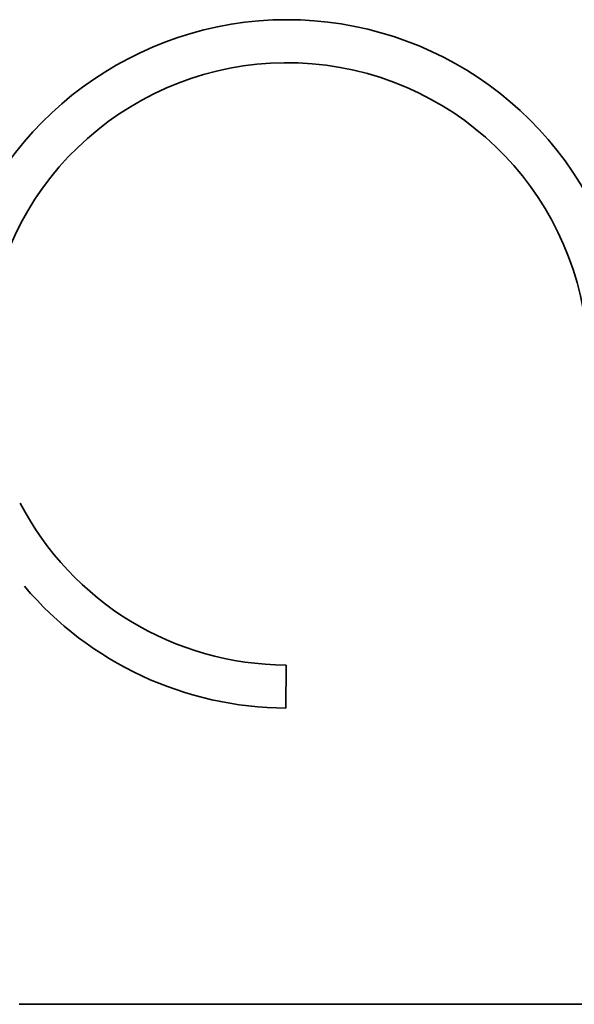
# Model space of a CAD drawing. Header units: millimetres. Extents: x 132157 to 155303, y 33763 to 45643.
# Tile 49 of 256: x 141073.37 to 141078.53, y 38600.93 to 38610.08. Entities that reach past the tile are written whole.
import ezdxf

# ---------------------------------------------------------------- set-up
doc = ezdxf.new("R2010")
doc.units = ezdxf.units.MM
doc.header["$LTSCALE"] = 20
doc.layers.add('RÁM', color=4, linetype='Continuous', lineweight=35)

msp = doc.modelspace()

# ---------------------------------------------------------------- linework, layer by layer
at = {"layer": 'RÁM', "ltscale": 0.5}
for p, q in [((141075.8496, 38603.6796), (141075.8509, 38604.0796)), ((141073.3698, 38600.9255), (141100.0365, 38600.9255))]:
    msp.add_line(p, q, dxfattribs=at)
for radius, start, end in [(3.2, 22.34758, 167.12279), (2.8, 359.80544, 165.27297), (2.8, 207.51755, 269.80544), (3.2, 220.24428, 269.80544)]:
    msp.add_arc((141075.8604, 38606.8796), radius, start, end, dxfattribs=at)

doc.saveas('drawing.dxf')
